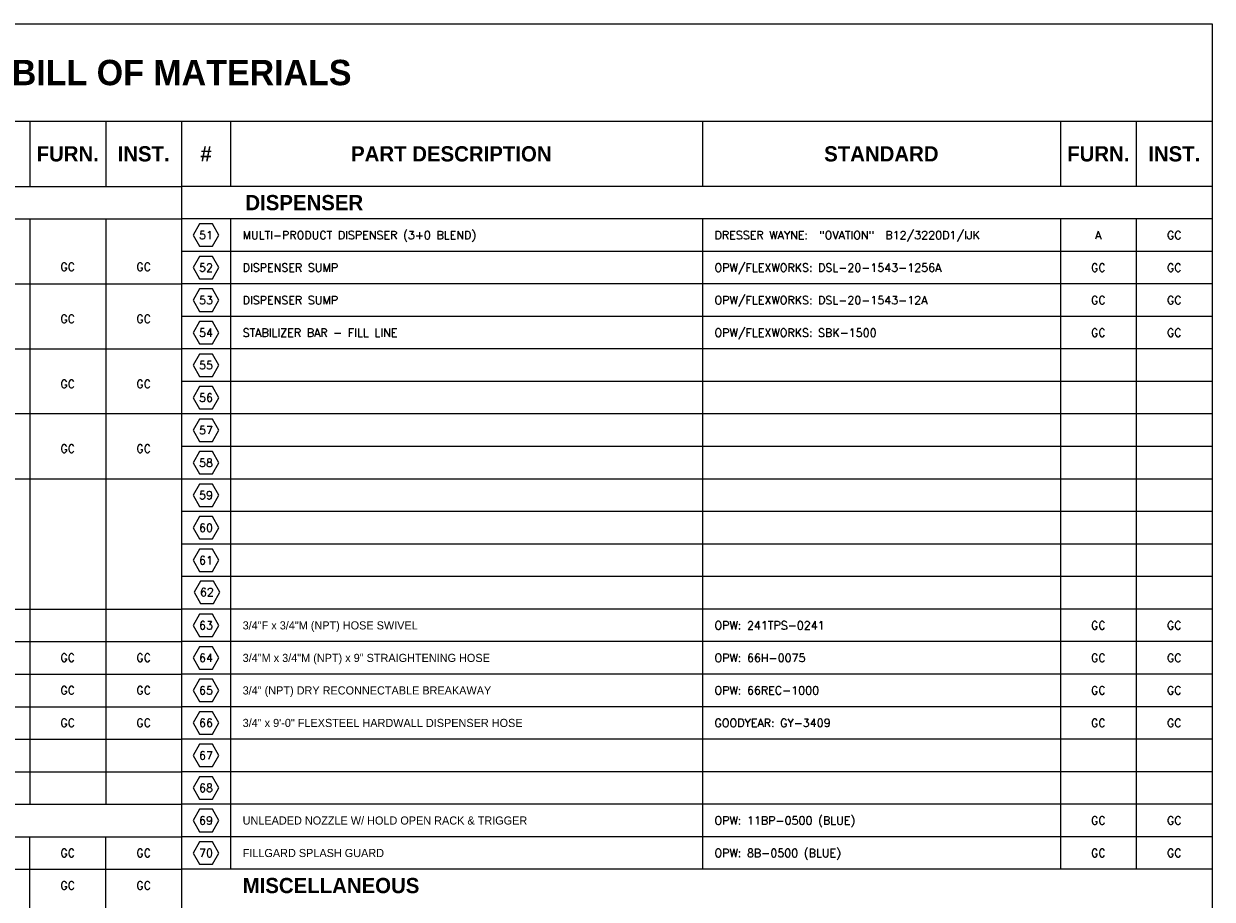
# Model space of a CAD drawing. Extents: x -1887 to -343, y 271 to 1873.
# Tile 4 of 4: x -1231 to -355, y 1227 to 1873. Entities that reach past the tile are written whole.
import ezdxf
from ezdxf.enums import TextEntityAlignment as Align

# ---------------------------------------------------------------- set-up
doc = ezdxf.new("R2010")
doc.units = 0
doc.header["$MEASUREMENT"] = 0
doc.layers.get('0').update_dxf_attribs({"linetype": 'CONTINUOUS'})
for name, color, linetype in [('TABLE', 4, 'CONTINUOUS'), ('TABLE-BDR', 6, 'CONTINUOUS'), ('TEXT', 3, 'CONTINUOUS')]:
    doc.layers.add(name, color=color, linetype=linetype)
doc.styles.add('BOLD', font='bold.shx')
doc.styles.add('SIMPFRAC', font='simpfrac.shx')
doc.styles.add('SIMPLEX', font='simplex')

# ---------------------------------------------------------------- blocks, each defined once
blk = doc.blocks.new('HEX')
at = {"color": 3}
blk.add_lwpolyline([(-0.058, 0.1), (-0.115, 0), (-0.058, -0.1), (0.058, -0.1), (0.115, 0), (0.058, 0.1)], close=True, dxfattribs=at)
at = {"color": 3, "style": 'SIMPLEX'}
blk.add_attdef('D#', text='', height=0.08, dxfattribs=at).set_placement((0, 0), align=Align.MIDDLE)

msp = doc.modelspace()

# ---------------------------------------------------------------- linework, layer by layer
at = {"layer": 'TABLE', "color": 4, "linetype": 'Continuous'}
for p, q in [((-1227.09, 1800.82), (-1227.09, 1752.82)), ((-1171.09, 1800.82), (-1171.09, 1752.82)), ((-1079.09, 1800.82), (-1079.09, 1752.82)), ((-731.09, 1800.82), (-731.09, 1752.82)), ((-467.09, 1800.82), (-467.09, 1752.82)), ((-411.09, 1800.82), (-411.09, 1752.82)), ((-1875.09, 1752.82), (-1115.09, 1752.82)), ((-355.09, 1752.82), (-1115.09, 1752.82)), ((-1875.09, 1728.82), (-1115.09, 1728.82)), ((-1227.09, 1728.82), (-1227.09, 1440.82)), ((-1171.09, 1728.82), (-1171.09, 1440.82)), ((-355.09, 1728.82), (-1115.09, 1728.82)), ((-1079.09, 1728.82), (-1079.09, 1248.82)), ((-731.09, 1728.82), (-731.09, 1248.82)), ((-467.09, 1728.82), (-467.09, 1248.82)), ((-411.09, 1728.82), (-411.09, 1248.82)), ((-355.09, 1704.82), (-1115.09, 1704.82)), ((-1875.09, 1680.82), (-1115.09, 1680.82)), ((-355.09, 1680.82), (-1115.09, 1680.82)), ((-355.09, 1656.82), (-1115.09, 1656.82)), ((-1875.09, 1632.82), (-1115.09, 1632.82)), ((-355.09, 1632.82), (-1115.09, 1632.82)), ((-355.09, 1608.82), (-1115.09, 1608.82)), ((-1875.09, 1585.06), (-1115.09, 1585.06)), ((-355.09, 1584.82), (-1115.09, 1584.82)), ((-355.09, 1560.82), (-1115.09, 1560.82)), ((-1875.09, 1537.06), (-1115.09, 1537.06)), ((-355.09, 1536.82), (-1115.09, 1536.82)), ((-355.09, 1512.82), (-1115.09, 1512.82)), ((-355.09, 1488.82), (-1115.09, 1488.82)), ((-355.09, 1464.82), (-1115.09, 1464.82)), ((-1875.09, 1440.82), (-1115.09, 1440.82)), ((-1227.09, 1440.82), (-1227.09, 1296.82)), ((-1171.09, 1440.82), (-1171.09, 1296.82)), ((-355.09, 1440.82), (-1115.09, 1440.82)), ((-1875.09, 1416.82), (-1115.09, 1416.82)), ((-355.09, 1416.82), (-1115.09, 1416.82)), ((-1875.09, 1392.82), (-1115.09, 1392.82)), ((-355.09, 1392.82), (-1115.09, 1392.82)), ((-1875.09, 1368.82), (-1115.09, 1368.82)), ((-355.09, 1368.82), (-1115.09, 1368.82)), ((-1875.09, 1344.82), (-1115.09, 1344.82)), ((-355.09, 1344.82), (-1115.09, 1344.82)), ((-1875.09, 1320.82), (-1115.09, 1320.82)), ((-355.09, 1320.82), (-1115.09, 1320.82)), ((-1875.09, 1296.82), (-1115.09, 1296.82)), ((-355.09, 1296.82), (-1115.09, 1296.82)), ((-1875.09, 1272.82), (-1115.09, 1272.82)), ((-1227.09, 552.82), (-1227.09, 1272.82)), ((-1171.09, 552.82), (-1171.09, 1272.82)), ((-355.09, 1272.82), (-1115.09, 1272.82)), ((-1875.09, 1248.82), (-1115.09, 1248.82)), ((-355.09, 1248.82), (-1115.09, 1248.82))]:
    msp.add_line(p, q, dxfattribs=at)
at = {"layer": 'TABLE-BDR', "color": 6}
msp.add_line((-1875.09, 1800.82), (-355.09, 1800.82), dxfattribs=at)
at = {"layer": 'TABLE-BDR'}
for q in [(-1115.09, 288.82), (-1115.09, 962.8)]:
    msp.add_line((-1115.09, 1800.82), q, dxfattribs=at)
at = {"layer": 'TABLE-BDR', "color": 6}
msp.add_lwpolyline([(-1875.09, 288.82), (-1875.09, 1872.82), (-355.09, 1872.82), (-355.09, 288.82)], close=True, dxfattribs=at)

# ---------------------------------------------------------------- block references
at = {"layer": 'TEXT'}
ref = msp.add_blockref('HEX', (-1097.09, 1716.82), dxfattribs=dict(at, xscale=82.51908022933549, yscale=82.51908022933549, zscale=82.51908022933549))
ref.add_attrib('D#', '51', dxfattribs={"layer": '0', "height": 6, "style": 'SIMPLEX'}).set_placement((-1097.09, 1716.82), align=Align.MIDDLE)
ref = msp.add_blockref('HEX', (-1097.09, 1692.82), dxfattribs=dict(at, xscale=82.51908022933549, yscale=82.51908022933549, zscale=82.51908022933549))
ref.add_attrib('D#', '52', dxfattribs={"layer": '0', "height": 6, "style": 'SIMPLEX'}).set_placement((-1097.09, 1692.82), align=Align.MIDDLE)
ref = msp.add_blockref('HEX', (-1097.09, 1668.82), dxfattribs=dict(at, xscale=82.51908022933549, yscale=82.51908022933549, zscale=82.51908022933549))
ref.add_attrib('D#', '53', dxfattribs={"layer": '0', "height": 6, "style": 'SIMPLEX'}).set_placement((-1097.09, 1668.82), align=Align.MIDDLE)
ref = msp.add_blockref('HEX', (-1097.09, 1644.82), dxfattribs=dict(at, xscale=82.51908022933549, yscale=82.51908022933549, zscale=82.51908022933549))
ref.add_attrib('D#', '54', dxfattribs={"layer": '0', "height": 6, "style": 'SIMPLEX'}).set_placement((-1097.09, 1644.82), align=Align.MIDDLE)
ref = msp.add_blockref('HEX', (-1097.09, 1620.82), dxfattribs=dict(at, xscale=82.51908022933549, yscale=82.51908022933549, zscale=82.51908022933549))
ref.add_attrib('D#', '55', dxfattribs={"layer": '0', "height": 6, "style": 'SIMPLEX'}).set_placement((-1097.09, 1620.82), align=Align.MIDDLE)
ref = msp.add_blockref('HEX', (-1097.09, 1596.82), dxfattribs=dict(at, xscale=82.51908022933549, yscale=82.51908022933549, zscale=82.51908022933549))
ref.add_attrib('D#', '56', dxfattribs={"layer": '0', "height": 6, "style": 'SIMPLEX'}).set_placement((-1097.09, 1596.82), align=Align.MIDDLE)
ref = msp.add_blockref('HEX', (-1097.09, 1572.82), dxfattribs=dict(at, xscale=82.51908022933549, yscale=82.51908022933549, zscale=82.51908022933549))
ref.add_attrib('D#', '57', dxfattribs={"layer": '0', "height": 6, "style": 'SIMPLEX'}).set_placement((-1097.09, 1572.82), align=Align.MIDDLE)
ref = msp.add_blockref('HEX', (-1097.09, 1548.82), dxfattribs=dict(at, xscale=82.51908022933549, yscale=82.51908022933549, zscale=82.51908022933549))
ref.add_attrib('D#', '58', dxfattribs={"layer": '0', "height": 6, "style": 'SIMPLEX'}).set_placement((-1097.09, 1548.82), align=Align.MIDDLE)
ref = msp.add_blockref('HEX', (-1097.09, 1524.82), dxfattribs=dict(at, xscale=82.51908022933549, yscale=82.51908022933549, zscale=82.51908022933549))
ref.add_attrib('D#', '59', dxfattribs={"layer": '0', "height": 6, "style": 'SIMPLEX'}).set_placement((-1097.09, 1524.82), align=Align.MIDDLE)
ref = msp.add_blockref('HEX', (-1097.09, 1500.82), dxfattribs=dict(at, xscale=82.51908022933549, yscale=82.51908022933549, zscale=82.51908022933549))
ref.add_attrib('D#', '60', dxfattribs={"layer": '0', "height": 6, "style": 'SIMPLEX'}).set_placement((-1097.09, 1500.82), align=Align.MIDDLE)
ref = msp.add_blockref('HEX', (-1097.09, 1476.82), dxfattribs=dict(at, xscale=82.51908022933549, yscale=82.51908022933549, zscale=82.51908022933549))
ref.add_attrib('D#', '61', dxfattribs={"layer": '0', "height": 6, "style": 'SIMPLEX'}).set_placement((-1097.09, 1476.82), align=Align.MIDDLE)
ref = msp.add_blockref('HEX', (-1096.45, 1453.26), dxfattribs=dict(at, xscale=82.51908022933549, yscale=82.51908022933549, zscale=82.51908022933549))
ref.add_attrib('D#', '62', dxfattribs={"layer": '0', "height": 6, "style": 'SIMPLEX'}).set_placement((-1096.45, 1453.26), align=Align.MIDDLE)
ref = msp.add_blockref('HEX', (-1097.09, 1428.82), dxfattribs=dict(at, xscale=82.51908022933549, yscale=82.51908022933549, zscale=82.51908022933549))
ref.add_attrib('D#', '63', dxfattribs={"layer": '0', "height": 6, "style": 'SIMPLEX'}).set_placement((-1097.09, 1428.82), align=Align.MIDDLE)
ref = msp.add_blockref('HEX', (-1097.09, 1404.82), dxfattribs=dict(at, xscale=82.51908022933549, yscale=82.51908022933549, zscale=82.51908022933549))
ref.add_attrib('D#', '64', dxfattribs={"layer": '0', "height": 6, "style": 'SIMPLEX'}).set_placement((-1097.09, 1404.82), align=Align.MIDDLE)
ref = msp.add_blockref('HEX', (-1097.09, 1380.82), dxfattribs=dict(at, xscale=82.51908022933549, yscale=82.51908022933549, zscale=82.51908022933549))
ref.add_attrib('D#', '65', dxfattribs={"layer": '0', "height": 6, "style": 'SIMPLEX'}).set_placement((-1097.09, 1380.82), align=Align.MIDDLE)
ref = msp.add_blockref('HEX', (-1097.09, 1356.82), dxfattribs=dict(at, xscale=82.51908022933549, yscale=82.51908022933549, zscale=82.51908022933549))
ref.add_attrib('D#', '66', dxfattribs={"layer": '0', "height": 6, "style": 'SIMPLEX'}).set_placement((-1097.09, 1356.82), align=Align.MIDDLE)
ref = msp.add_blockref('HEX', (-1097.09, 1332.82), dxfattribs=dict(at, xscale=82.51908022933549, yscale=82.51908022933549, zscale=82.51908022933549))
ref.add_attrib('D#', '67', dxfattribs={"layer": '0', "height": 6, "style": 'SIMPLEX'}).set_placement((-1097.09, 1332.82), align=Align.MIDDLE)
ref = msp.add_blockref('HEX', (-1097.09, 1308.82), dxfattribs=dict(at, xscale=82.51908022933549, yscale=82.51908022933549, zscale=82.51908022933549))
ref.add_attrib('D#', '68', dxfattribs={"layer": '0', "height": 6, "style": 'SIMPLEX'}).set_placement((-1097.09, 1308.82), align=Align.MIDDLE)
ref = msp.add_blockref('HEX', (-1097.09, 1284.82), dxfattribs=dict(at, xscale=82.51908022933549, yscale=82.51908022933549, zscale=82.51908022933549))
ref.add_attrib('D#', '69', dxfattribs={"layer": '0', "height": 6, "style": 'SIMPLEX'}).set_placement((-1097.09, 1284.82), align=Align.MIDDLE)
ref = msp.add_blockref('HEX', (-1097.09, 1260.82), dxfattribs=dict(at, xscale=82.51908022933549, yscale=82.51908022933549, zscale=82.51908022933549))
ref.add_attrib('D#', '70', dxfattribs={"layer": '0', "height": 6, "style": 'SIMPLEX'}).set_placement((-1097.09, 1260.82), align=Align.MIDDLE)

# ---------------------------------------------------------------- texts
at = {"layer": 'TEXT', "color": 6, "linetype": 'Continuous', "style": 'BOLD'}
for s, height, p in [('BILL OF MATERIALS', 18.7396, (-1115.09, 1836.82)), ('FURN.', 11.244, (-1199.09, 1776.82)), ('INST.', 11.244, (-1143.09, 1776.82)), ('PART DESCRIPTION', 11.2438, (-916.22, 1776.82)), ('STANDARD', 11.244, (-599.09, 1776.82)), ('FURN.', 11.244, (-439.09, 1776.82)), ('INST.', 11.244, (-383.09, 1776.82))]:
    msp.add_text(s, height=height, dxfattribs=at).set_placement(p, align=Align.MIDDLE_CENTER)
at = {"layer": 'TEXT', "color": 6, "style": 'BOLD'}
msp.add_text('#', height=11.24, dxfattribs=at).set_placement((-1097.09, 1776.82), align=Align.MIDDLE_CENTER)
at = {"layer": 'TEXT', "color": 5, "linetype": 'Continuous', "style": 'BOLD'}
for s, height, p in [('DISPENSER', 11.244, (-1068.1, 1740.82)), ('MISCELLANEOUS', 11.2438, (-1070.09, 1236.82))]:
    msp.add_text(s, height=height, dxfattribs=at).set_placement(p, align=Align.MIDDLE_LEFT)
at = {"layer": 'TEXT'}
for s, style, p in [('MULTI-PRODUCT DISPENSER (3+0 BLEND)', 'SIMPLEX', (-1070.09, 1716.82)), ('DRESSER WAYNE:  "OVATION"  B12/3220D1/IJK', 'SIMPLEX', (-722.09, 1716.82)), ('DISPENSER SUMP', 'SIMPLEX', (-1070.09, 1692.82)), ('OPW/FLEXWORKS: DSL-20-1543-1256A', 'SIMPLEX', (-722.09, 1692.82)), ('DISPENSER SUMP', 'SIMPLEX', (-1070.09, 1668.82)), ('OPW/FLEXWORKS: DSL-20-1543-12A', 'SIMPLEX', (-722.09, 1668.82)), ('STABILIZER BAR - FILL LINE', 'SIMPLEX', (-1070.09, 1644.82)), ('OPW/FLEXWORKS: SBK-1500', 'SIMPLEX', (-722.09, 1644.82)), ('3/4"F x 3/4"M (NPT) HOSE SWIVEL', 'SIMPFRAC', (-1070.09, 1428.82)), ('OPW: 241TPS-0241', 'SIMPLEX', (-722.09, 1428.82)), ('3/4"M x 3/4"M (NPT) x 9" STRAIGHTENING HOSE', 'SIMPFRAC', (-1070.09, 1404.82)), ('OPW: 66H-0075', 'SIMPLEX', (-722.09, 1404.82)), ('3/4" (NPT) DRY RECONNECTABLE BREAKAWAY', 'SIMPFRAC', (-1070.09, 1380.82)), ('OPW: 66REC-1000', 'SIMPLEX', (-722.09, 1380.82)), ('3/4" x 9\'-0" FLEXSTEEL HARDWALL DISPENSER HOSE', 'SIMPFRAC', (-1070.09, 1356.82)), ('GOODYEAR: GY-3409', 'SIMPLEX', (-722.09, 1356.82)), ('OPW: 11BP-0500 (BLUE)', 'SIMPLEX', (-722.09, 1284.82)), ('UNLEADED NOZZLE W/ HOLD OPEN RACK & TRIGGER', 'SIMPFRAC', (-1070.09, 1284.82)), ('FILLGARD SPLASH GUARD', 'SIMPFRAC', (-1070.09, 1260.82)), ('OPW: 8B-0500 (BLUE)', 'SIMPLEX', (-722.09, 1260.82))]:
    msp.add_text(s, height=5.9967, dxfattribs=dict(at, style=style)).set_placement(p, align=Align.MIDDLE_LEFT)
at = {"layer": 'TEXT', "style": 'SIMPLEX'}
for s, height, p in [('A', 6, (-439.09, 1716.82)), ('GC', 5.997, (-383.09, 1716.82)), ('GC', 5.997, (-1199.09, 1693.4)), ('GC', 5.997, (-1143.09, 1693.4)), ('GC', 5.997, (-439.09, 1692.82)), ('GC', 5.997, (-383.09, 1692.82)), ('GC', 5.997, (-439.09, 1668.82)), ('GC', 5.997, (-383.09, 1668.82)), ('GC', 5.997, (-1199.09, 1655)), ('GC', 5.997, (-1143.09, 1655)), ('GC', 5.997, (-439.09, 1644.82)), ('GC', 5.997, (-383.09, 1644.82)), ('GC', 5.997, (-1199.09, 1607)), ('GC', 5.997, (-1143.09, 1607)), ('GC', 5.997, (-1199.09, 1559.24)), ('GC', 5.997, (-1143.09, 1559.24)), ('GC', 5.997, (-439.09, 1428.82)), ('GC', 5.997, (-383.09, 1428.82)), ('GC', 5.997, (-1199.09, 1404.94)), ('GC', 5.997, (-1143.09, 1404.94)), ('GC', 5.997, (-439.09, 1404.82)), ('GC', 5.997, (-383.09, 1404.82)), ('GC', 5.997, (-1199.09, 1380.94)), ('GC', 5.997, (-1143.09, 1380.94)), ('GC', 5.997, (-439.09, 1380.82)), ('GC', 5.997, (-383.09, 1380.82)), ('GC', 5.997, (-1199.09, 1356.94)), ('GC', 5.997, (-1143.09, 1356.94)), ('GC', 5.997, (-439.09, 1356.82)), ('GC', 5.997, (-383.09, 1356.82)), ('GC', 5.997, (-439.09, 1284.82)), ('GC', 5.997, (-383.09, 1284.82)), ('GC', 5.997, (-1199.09, 1260.82)), ('GC', 5.997, (-1143.09, 1260.82)), ('GC', 5.997, (-439.09, 1260.82)), ('GC', 5.997, (-383.09, 1260.82)), ('GC', 5.997, (-1199.09, 1236.82)), ('GC', 5.997, (-1143.09, 1236.82))]:
    msp.add_text(s, height=height, dxfattribs=at).set_placement(p, align=Align.MIDDLE_CENTER)

doc.saveas('drawing.dxf')
